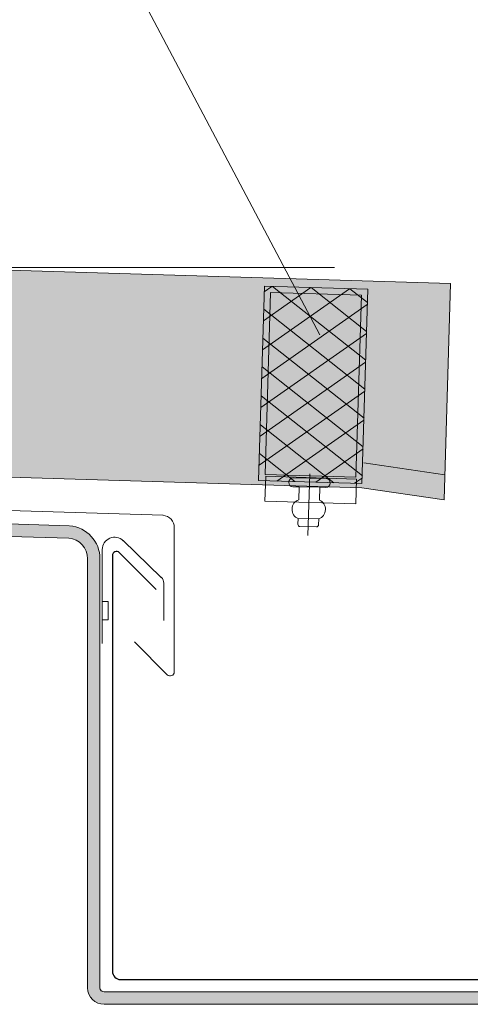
# Model space of a CAD drawing. Header units: metres. Extents: x 1316.5 to 1415.3, y -94.1 to -52.
# Tile 57 of 256: x 1332.665 to 1332.774, y -55.742 to -55.504. Entities that reach past the tile are written whole.
import ezdxf

# ---------------------------------------------------------------- set-up
doc = ezdxf.new("R2010")
doc.units = ezdxf.units.M
doc.linetypes.add('AUSGEZOGEN', pattern=[0])
doc.linetypes.add('STRICHPUNKT2_S5', pattern=[0.1, 0.07, -0.01, 0.01, -0.01])
for name, color, linetype, lineweight in [('XR$8$FILLINGS', 253, 'AUSGEZOGEN', 13), ('XR$8$KALZIP', 7, 'AUSGEZOGEN', 13), ('XR$8$Maßlinie 1_50', 7, 'AUSGEZOGEN', 25), ('XR$8$Möblierung', 4, 'AUSGEZOGEN', 13), ('XR$8$V25', 4, 'AUSGEZOGEN', 13), ('XR$8$V5', 7, 'AUSGEZOGEN', 13), ('XR$8$Wand', 1, 'AUSGEZOGEN', 50)]:
    doc.layers.add(name, color=color, linetype=linetype, lineweight=lineweight)

# ---------------------------------------------------------------- blocks, each defined once
blk = doc.blocks.new('X220_1')
at = {"color": 4, "transparency": 33554687}
for p, q in [((400.39, 444.59), (419.79, 463.98)), ((400.39, 453.43), (410.95, 463.98)), ((400.39, 462.26), (402.11, 463.98)), ((423.97, 442.24), (402.22, 463.98)), ((423.97, 451.08), (411.06, 463.98)), ((423.97, 459.92), (419.9, 463.98)), ((400.39, 435.75), (423.97, 459.32)), ((423.97, 433.4), (400.39, 456.97)), ((400.39, 426.91), (423.97, 450.48)), ((423.97, 424.56), (400.39, 448.14)), ((400.39, 418.07), (423.97, 441.64)), ((423.97, 415.72), (400.39, 439.3)), ((400.39, 409.23), (423.97, 432.81)), ((423.97, 406.88), (400.39, 430.46)), ((404.53, 404.53), (423.97, 423.97)), ((417.48, 404.53), (400.39, 421.62)), ((413.37, 404.53), (423.97, 415.13)), ((408.64, 404.53), (400.39, 412.78)), ((422.21, 404.53), (423.97, 406.29))]:
    blk.add_line(p, q, dxfattribs=at)
blk = doc.blocks.new('A$C564B0EFD_1')
at = {"transparency": 33554687}
for p, q in [((-4.16, 1.64), (3.81, 2.34)), ((-0.26, 2.99), (0.95, -10.85)), ((-2.49, -0.22), (2.49, 0.22)), ((3.98, 0.35), (2.49, 0.22)), ((2.49, 0.22), (2.74, -2.66)), ((-2.49, -0.22), (-3.98, -0.35)), ((-2.49, -0.22), (-2.24, -3.09)), ((-1.87, -7.28), (3.11, -6.84)), ((-1.76, -8.57), (-1.87, -7.28)), ((2.77, -8.68), (-1.22, -9.03)), ((3.11, -6.84), (3.22, -8.14))]:
    blk.add_line(p, q, dxfattribs=at)
for centre, radius, start, end in [((3.9, 1.34), 1, 275, 95), ((-4.07, 0.65), 1, 95, 275), ((-1.38, -5.13), 2.21, 112.9102, 257.0898), ((2.25, -4.81), 2.21, 292.9102, 77.0898), ((-1.26, -8.53), 0.5, 185, 275), ((2.72, -8.18), 0.5, 275, 5)]:
    blk.add_arc(centre, radius, start, end, dxfattribs=at)
blk = doc.blocks.new('COMPLEXOBJECT_113')
at = {"layer": 'XR$8$V25', "transparency": 33554687}
for p, q in [((1332.68156, -55.73809), (1332.68156, -55.63426)), ((1332.68456, -55.63426), (1332.68456, -55.73809)), ((1332.68556, -55.73909), (1332.83256, -55.73909)), ((1332.83256, -55.74209), (1332.68556, -55.74209))]:
    blk.add_line(p, q, dxfattribs=at)
for centre, radius, start, end in [((1332.67656, -55.63426), 0.008, 0, 85), ((1332.67656, -55.63426), 0.005, 0, 85), ((1332.68556, -55.73809), 0.004, 180, 270), ((1332.68556, -55.73809), 0.001, 180, 270)]:
    blk.add_arc(centre, radius, start, end, dxfattribs=at)
at = {"layer": 'XR$8$V5', "color": 7, "linetype": 'AUSGEZOGEN', "transparency": 33554687}
for p, q in [((1332.67709, -55.62628), (1332.47792, -55.62022)), ((1332.677, -55.62928), (1332.47792, -55.62332))]:
    blk.add_line(p, q, dxfattribs=at)

msp = doc.modelspace()

# ---------------------------------------------------------------- hatches: boundary and pattern name
at = {"layer": 'XR$8$FILLINGS', "transparency": 33554687}
msp.add_hatch(color=254, dxfattribs=at).paths.add_polyline_path([(1332.74785, -55.61706), (1332.76778, -55.61997), (1332.76935, -55.56765), (1331.74609, -55.53702), (1331.00906, -55.51492), (1331.00906, -55.56494), (1331.75027, -55.5872)])
at = {"layer": 'XR$8$Möblierung', "linetype": 'AUSGEZOGEN', "lineweight": 25, "transparency": 33554687}
h = msp.add_hatch(color=253, dxfattribs=at)
h.paths.add_polyline_path([(1332.74932, -55.56905), (1332.72433, -55.5683), (1332.72292, -55.61531), (1332.74791, -55.61606)])
h.paths.add_polyline_path([(1332.74777, -55.5705), (1332.74646, -55.61451), (1332.72447, -55.61386), (1332.72578, -55.56984)], flags=16)
msp.add_hatch(color=253, dxfattribs=at).paths.add_polyline_path([(1332.67856, -55.62651), (1332.67726, -55.62629), (1332.47792, -55.62022), (1332.47792, -55.62332), (1332.677, -55.62928), (1332.67702, -55.62929), (1332.67844, -55.62962), (1332.67971, -55.63037), (1332.68071, -55.63146), (1332.68134, -55.6328), (1332.68156, -55.63426), (1332.68156, -55.73809), (1332.68176, -55.73932), (1332.68233, -55.74044), (1332.68321, -55.74132), (1332.68433, -55.74189), (1332.68556, -55.74209), (1332.83256, -55.74209), (1332.8338, -55.74189), (1332.83491, -55.74132), (1332.8358, -55.74044), (1332.83637, -55.73932), (1332.83656, -55.73809), (1332.83656, -55.65027), (1332.83356, -55.65027), (1332.83356, -55.73809), (1332.83256, -55.73909), (1332.68556, -55.73909), (1332.68456, -55.73809), (1332.68456, -55.63426), (1332.68445, -55.63295), (1332.68413, -55.63167), (1332.68361, -55.63046), (1332.68289, -55.62936), (1332.682, -55.62839), (1332.68096, -55.62758), (1332.6798, -55.62695)])

# ---------------------------------------------------------------- linework, layer by layer
at = {"transparency": 33554687}
for p, q in [((1332.69817, -55.6417), (1332.68927, -55.6328)), ((1332.68756, -55.6335), (1332.68756, -55.73409)), ((1332.68956, -55.73609), (1332.82856, -55.73609))]:
    msp.add_line(p, q, dxfattribs=at)
for centre, radius, start, end in [((1332.68856, -55.6335), 0.001, 45, 180), ((1332.68956, -55.73409), 0.002, 180, 270)]:
    msp.add_arc(centre, radius, start, end, dxfattribs=at)
at = {"layer": 'XR$8$KALZIP', "transparency": 33554687}
for p, q in [((1332.76935, -55.56765), (1332.60006, -55.56257)), ((1331.00906, -55.56493), (1332.74785, -55.61706)), ((1331.00906, -55.56494), (1332.74785, -55.61706)), ((1332.76778, -55.61997), (1332.76935, -55.56765)), ((1332.74838, -55.61107), (1332.76796, -55.61394)), ((1332.74785, -55.61706), (1332.76778, -55.61997))]:
    msp.add_line(p, q, dxfattribs=at)
at = {"layer": 'XR$8$Maßlinie 1_50', "color": 3, "linetype": 'STRICHPUNKT2_S5', "lineweight": 13, "transparency": 33554687}
msp.add_line((1332.64124, -55.5638), (1333.6076, -55.5638), dxfattribs=at)
at = {"layer": 'XR$8$V25', "transparency": 33554687}
for p, q in [((1332.69938, -55.63876), (1332.6902, -55.62988)), ((1332.68511, -55.65476), (1332.68511, -55.63204)), ((1332.69999, -55.64917), (1332.69999, -55.64019)), ((1332.68657, -55.64458), (1332.68511, -55.64458)), ((1332.68657, -55.64908), (1332.68657, -55.64458)), ((1332.68511, -55.64908), (1332.68657, -55.64908))]:
    msp.add_line(p, q, dxfattribs=at)
for centre, radius, start, end in [((1332.68811, -55.63204), 0.003, 45.9615, 180), ((1332.69799, -55.64019), 0.002, 0, 45.9615)]:
    msp.add_arc(centre, radius, start, end, dxfattribs=at)
at = {"layer": 'XR$8$V5', "color": 7, "linetype": 'AUSGEZOGEN', "transparency": 33554687}
for p, q in [((1332.72446, -55.6203), (1332.72464, -55.6143)), ((1332.72464, -55.6143), (1332.74663, -55.61496)), ((1332.74663, -55.61496), (1332.74645, -55.62096)), ((1332.74645, -55.62096), (1332.72446, -55.6203))]:
    msp.add_line(p, q, dxfattribs=at)
at = {"layer": 'XR$8$V5', "transparency": 33554687}
for p, q in [((1332.47987, -55.61714), (1332.6998, -55.62373)), ((1332.70253, -55.62672), (1332.70253, -55.66163)), ((1332.70083, -55.66234), (1332.69287, -55.65439))]:
    msp.add_line(p, q, dxfattribs=at)
at = {"layer": 'XR$8$V5', "color": 7, "linetype": 'AUSGEZOGEN', "transparency": 33554687}
for points in [[(1332.72433, -55.5683), (1332.72292, -55.61531), (1332.74791, -55.61606), (1332.74932, -55.56905), (1332.72433, -55.5683)], [(1332.72578, -55.56984), (1332.72447, -55.61386), (1332.74646, -55.61451), (1332.74777, -55.5705), (1332.72578, -55.56984)]]:
    msp.add_lwpolyline(points, close=True, dxfattribs=at)
at = {"layer": 'XR$8$V5', "transparency": 33554687}
for centre, radius, start, end in [((1332.69953, -55.62672), 0.003, 0, 85), ((1332.70153, -55.66163), 0.001, 225, 0)]:
    msp.add_arc(centre, radius, start, end, dxfattribs=at)
at = {"layer": 'XR$8$Wand', "color": 4, "linetype": 'AUSGEZOGEN', "lineweight": 13, "transparency": 33554687}
msp.add_line((1332.50386, -55.13769), (1332.73776, -55.58003), dxfattribs=at)

# ---------------------------------------------------------------- block references
at = {"layer": 'XR$8$V25', "color": 4, "linetype": 'AUSGEZOGEN', "lineweight": 13, "transparency": 33554687, "zscale": 0.001}
for name, p, xscale, yscale, rotation in [('X220_1', (1332.28937, -55.92306), 0.001060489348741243, 0.0007910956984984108, 358.3577009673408), ('A$C564B0EFD_1', (1332.73521, -55.61692), 0.0009999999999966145, 0.001079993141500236, 353.6267984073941)]:
    msp.add_blockref(name, p, dxfattribs=dict(at, xscale=xscale, yscale=yscale, rotation=rotation))
at = {"layer": 'XR$8$V5', "color": 7, "linetype": 'AUSGEZOGEN', "transparency": 33554687}
msp.add_blockref('COMPLEXOBJECT_113', (0, 0), dxfattribs=at)

doc.saveas('drawing.dxf')
